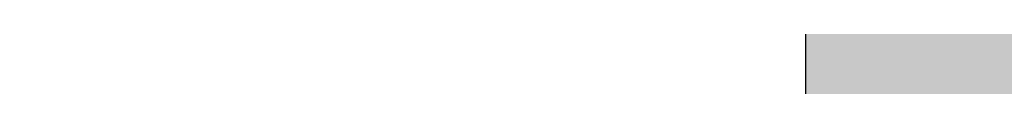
# Model space of a CAD drawing. Header units: millimetres. Extents: x -79464 to -76785, y -3788210 to -3782955.
# Tile 72 of 131: x -78331.6139 to -78331.56065, y -3785139.97405 to -3785139.97163. Entities that reach past the tile are written whole.
import ezdxf

# ---------------------------------------------------------------- set-up
doc = ezdxf.new("R2010")
doc.units = ezdxf.units.MM
doc.header["$LTSCALE"] = 8
doc.header["$MEASUREMENT"] = 0
doc.layers.add('VPM TEMPLATE', color=7, linetype='Continuous')

msp = doc.modelspace()

# ---------------------------------------------------------------- hatches: boundary and pattern name
at = {"layer": 'VPM TEMPLATE'}
msp.add_hatch(color=3, dxfattribs=at).paths.add_polyline_path([(-78327.519087, -3785142.065972), (-78327.928273, -3785142.034063), (-78328.336223, -3785142.003381), (-78328.744173, -3785141.972699), (-78329.121217, -3785141.910107), (-78329.467356, -3785141.816834), (-78329.844401, -3785141.722333), (-78330.25235, -3785141.598378), (-78330.629395, -3785141.473195), (-78329.65526, -3785139.726771), (-78330.503301, -3785139.726771), (-78331.173216, -3785140.954287), (-78331.665958, -3785139.97591), (-78331.571388, -3785139.97591), (-78331.571388, -3785139.477633), (-78328.776314, -3785139.477633), (-78328.462317, -3785139.133993), (-78327.519087, -3785139.133993)], flags=0)

# ---------------------------------------------------------------- linework, layer by layer
at = {"layer": 'VPM TEMPLATE', "color": 7, "lineweight": 9}
msp.add_lwpolyline([(-78327.519087, -3785142.065972), (-78327.519087, -3785139.133993), (-78328.462317, -3785139.133993), (-78328.776314, -3785139.477633), (-78331.571388, -3785139.477633), (-78331.571388, -3785139.97591), (-78332.671616, -3785139.97591), (-78332.671616, -3785137.356888)], dxfattribs=at)
at = {"layer": 'VPM TEMPLATE', "color": 3}
msp.add_lwpolyline([(-78327.519087, -3785142.065972), (-78327.928273, -3785142.034063), (-78328.336223, -3785142.003381), (-78328.744173, -3785141.972699), (-78329.121217, -3785141.910107), (-78329.467356, -3785141.816834), (-78329.844401, -3785141.722333), (-78330.25235, -3785141.598378), (-78330.629395, -3785141.473195), (-78329.65526, -3785139.726771), (-78330.503301, -3785139.726771), (-78331.173216, -3785140.954287), (-78331.665958, -3785139.97591), (-78331.571388, -3785139.97591), (-78331.571388, -3785139.477633), (-78328.776314, -3785139.477633), (-78328.462317, -3785139.133993), (-78327.519087, -3785139.133993), (-78327.519087, -3785142.065972), (-78327.519087, -3785142.065972)], dxfattribs=at)

doc.saveas('drawing.dxf')
